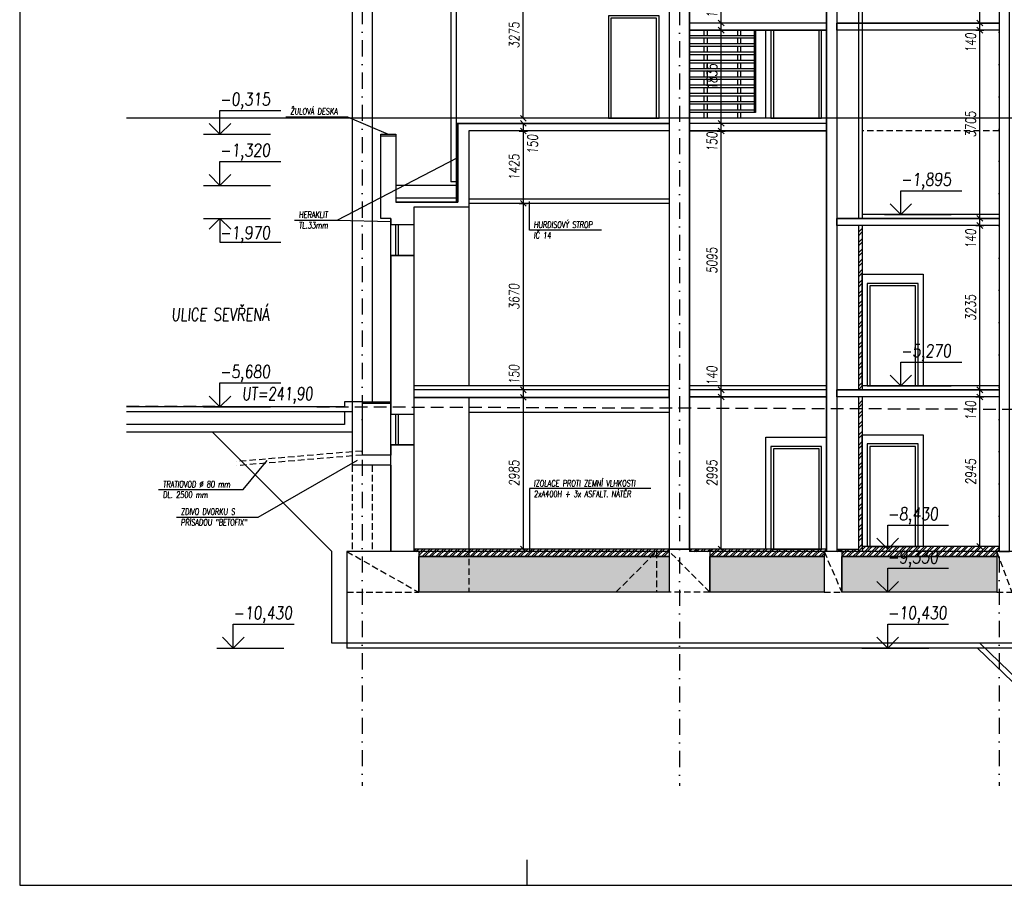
# Model space of a CAD drawing. Header units: millimetres. Extents: x 22267 to 193155, y 329430 to 541733.
# Tile 1 of 89: x 24215 to 43611, y 329430 to 346471. Entities that reach past the tile are written whole.
import ezdxf

# ---------------------------------------------------------------- set-up
doc = ezdxf.new("R2010")
doc.units = ezdxf.units.MM
for name, pattern in [('DASHED', [0.75, 0.5, -0.25]), ('ČERCHOVANÁ', [25.4, 12.7, -6.35, 0, -6.35]), ('ČÁRKOVANÁ', [19.05, 12.7, -6.35])]:
    doc.linetypes.add(name, pattern=pattern)
for name, color, linetype in [('BOURÁNÍ PODLAHY', 30, 'Continuous'), ('BOURÁNÍ PŘÍČEK', 30, 'Continuous'), ('DVERE', 4, 'Continuous'), ('KOTY', 7, 'Continuous'), ('KOTY-DVERE', 8, 'Continuous'), ('KOTY_100', 7, 'Continuous'), ('KÓTY BP PŘÍČKY', 255, 'Continuous'), ('LEGENDA', 7, 'Continuous'), ('OSY', 7, 'Continuous'), ('TENKA', 4, 'Continuous'), ('TLUSTA', 2, 'Continuous'), ('ŽB', 1, 'Continuous')]:
    doc.layers.add(name, color=color, linetype=linetype)
doc.layers.add('POMOCNA_ZU', color=200, linetype='Continuous', plot=False)
doc.styles.add('CS-ROMANS', font='romans.shx', dxfattribs={"width": 0.75, "oblique": 5})
doc.styles.add('CS-ROMANS_100', font='romans.shx', dxfattribs={"width": 0.75, "oblique": 5, "height": 200})
doc.styles.add('ROMANS', font='romans.shx', dxfattribs={"width": 0.75, "oblique": 5, "height": 200})
doc.dimstyles.new('A_KÓTA_100', dxfattribs={"dimtxt": 200, "dimasz": 4, "dimexe": 100, "dimexo": 1500, "dimgap": 80, "dimtad": 1, "dimdec": 0, "dimdsep": 46, "dimtxsty": 'CS-ROMANS_100', "dimblk": 'KOT_CARA20', "dimcen": 90, "dimse1": 1, "dimse2": 1, "dimclrd": 256, "dimclre": 256, "dimclrt": 256, "dimadec": 0, "dimazin": 0, "dimtfac": 1, "dimtdec": 0, "dimtix": 1, "dimtmove": 2, "dimatfit": 3, "dimldrblk": 'OBLIQUE', "dimfxl": 1, "dimfxlon": 1, "dimtolj": 1, "dimarcsym": 0})

# ---------------------------------------------------------------- blocks, each defined once
blk = doc.blocks.new('VÝŠKOVÁ KÓTA 1')
at = {"ltscale": 0.25}
for p, q in [((0, 3.76), (9.59, 3.76)), ((0, 0), (0, 3.76)), ((0, 0), (-1.7, 1.7)), ((0, 0), (1.7, 1.7))]:
    blk.add_line(p, q, dxfattribs=at)
at = {"style": 'ROMANS', "oblique": 5, "width": 0.8}
blk.add_attdef('VÝŠKA', (0, 4.54), '', height=2, dxfattribs=at)
blk = doc.blocks.new('KOT_CARA20')
for p, q in [((0, 0), (-14.1, -14.1)), ((0, 20), (0, -20)), ((0, 0), (14.1, 14.1))]:
    blk.add_line(p, q)
blk = doc.blocks.new('*D3502')
at = {"layer": 'Defpoints', "color": 0, "transparency": 16777216}
for p in [(32436, 347805), (34135, 347805), (33426, 344530)]:
    blk.add_point(p, dxfattribs=at)
at = {"layer": 'KÓTY BP PŘÍČKY', "lineweight": -2, "transparency": 16777216}
blk.add_line((34135, 344534), (34135, 347801), dxfattribs=at)
at = {"layer": 'KÓTY BP PŘÍČKY', "lineweight": -2, "transparency": 16777216, "xscale": 4, "yscale": 4, "zscale": 4}
for p, rotation in [((34135, 347805), 90), ((34135, 344530), 270)]:
    blk.add_blockref('KOT_CARA20', p, dxfattribs=dict(at, rotation=rotation))
at = {"layer": 'KÓTY BP PŘÍČKY', "transparency": 16777216, "insert": (33955, 346168), "char_height": 200, "attachment_point": 5, "rotation": 90, "style": 'CS-ROMANS_100'}
blk.add_mtext('\\A1;3275', dxfattribs=at)
blk = doc.blocks.new('_OBLIQUE')
at = {"color": 0, "linetype": 'ByBlock', "ltscale": 15}
blk.add_line((-0.5, -0.5), (0.5, 0.5), dxfattribs=at)
blk = doc.blocks.new('*D3541')
at = {"layer": 'Defpoints', "color": 0, "transparency": 16777216}
for p in [(34812, 344430), (34135, 344280), (34812, 344280)]:
    blk.add_point(p, dxfattribs=at)
at = {"layer": 'KOTY_100', "lineweight": -2, "transparency": 16777216}
for p, q in [((34135, 344434), (34135, 344438)), ((34135, 344430), (34135, 344280)), ((34135, 344276), (34135, 344272))]:
    blk.add_line(p, q, dxfattribs=at)
at = {"layer": 'KOTY_100', "lineweight": -2, "transparency": 16777216, "xscale": 4, "yscale": 4, "zscale": 4}
for p, rotation in [((34135, 344430), 270), ((34135, 344280), 90)]:
    blk.add_blockref('KOT_CARA20', p, dxfattribs=dict(at, rotation=rotation))
at = {"layer": 'KOTY_100', "transparency": 16777216, "insert": (34320, 344020), "char_height": 200, "attachment_point": 5, "rotation": 90, "style": 'CS-ROMANS_100'}
blk.add_mtext('\\A1;150', dxfattribs=at)
blk = doc.blocks.new('*D3542')
at = {"layer": 'Defpoints', "color": 0, "transparency": 16777216}
for p in [(34812, 344280), (34135, 342855), (34582, 342855)]:
    blk.add_point(p, dxfattribs=at)
at = {"layer": 'KOTY_100', "lineweight": -2, "transparency": 16777216}
blk.add_line((34135, 344276), (34135, 342859), dxfattribs=at)
at = {"layer": 'KOTY_100', "lineweight": -2, "transparency": 16777216, "xscale": 4, "yscale": 4, "zscale": 4}
for p, rotation in [((34135, 344280), 90), ((34135, 342855), 270)]:
    blk.add_blockref('KOT_CARA20', p, dxfattribs=dict(at, rotation=rotation))
at = {"layer": 'KOTY_100', "transparency": 16777216, "insert": (33955, 343568), "char_height": 200, "attachment_point": 5, "rotation": 90, "style": 'CS-ROMANS_100'}
blk.add_mtext('\\A1;1425', dxfattribs=at)
blk = doc.blocks.new('*D3543')
at = {"layer": 'Defpoints', "color": 0, "transparency": 16777216}
for p in [(34582, 342855), (34135, 339185), (34371, 339185)]:
    blk.add_point(p, dxfattribs=at)
at = {"layer": 'KOTY_100', "lineweight": -2, "transparency": 16777216}
blk.add_line((34135, 342851), (34135, 339189), dxfattribs=at)
at = {"layer": 'KOTY_100', "lineweight": -2, "transparency": 16777216, "xscale": 4, "yscale": 4, "zscale": 4}
for p, rotation in [((34135, 342855), 90), ((34135, 339185), 270)]:
    blk.add_blockref('KOT_CARA20', p, dxfattribs=dict(at, rotation=rotation))
at = {"layer": 'KOTY_100', "transparency": 16777216, "insert": (33955, 341020), "char_height": 200, "attachment_point": 5, "rotation": 90, "style": 'CS-ROMANS_100'}
blk.add_mtext('\\A1;3670', dxfattribs=at)
blk = doc.blocks.new('*D3544')
at = {"layer": 'Defpoints', "color": 0, "transparency": 16777216}
for p in [(34371, 339185), (34135, 339035), (34371, 339035)]:
    blk.add_point(p, dxfattribs=at)
at = {"layer": 'KOTY_100', "lineweight": -2, "transparency": 16777216}
for p, q in [((34135, 339189), (34135, 339193)), ((34135, 339185), (34135, 339035)), ((34135, 339031), (34135, 339027))]:
    blk.add_line(p, q, dxfattribs=at)
at = {"layer": 'KOTY_100', "lineweight": -2, "transparency": 16777216, "xscale": 4, "yscale": 4, "zscale": 4}
for p, rotation in [((34135, 339185), 270), ((34135, 339035), 90)]:
    blk.add_blockref('KOT_CARA20', p, dxfattribs=dict(at, rotation=rotation))
at = {"layer": 'KOTY_100', "transparency": 16777216, "insert": (33955, 339487), "char_height": 200, "attachment_point": 5, "rotation": 90, "style": 'CS-ROMANS_100'}
blk.add_mtext('\\A1;150', dxfattribs=at)
blk = doc.blocks.new('*D3545')
at = {"layer": 'Defpoints', "color": 0, "transparency": 16777216}
for p in [(34371, 339035), (34135, 336050), (34448, 336050)]:
    blk.add_point(p, dxfattribs=at)
at = {"layer": 'KOTY_100', "lineweight": -2, "transparency": 16777216}
blk.add_line((34135, 339031), (34135, 336054), dxfattribs=at)
at = {"layer": 'KOTY_100', "lineweight": -2, "transparency": 16777216, "xscale": 4, "yscale": 4, "zscale": 4}
for p, rotation in [((34135, 339035), 90), ((34135, 336050), 270)]:
    blk.add_blockref('KOT_CARA20', p, dxfattribs=dict(at, rotation=rotation))
at = {"layer": 'KOTY_100', "transparency": 16777216, "insert": (33955, 337543), "char_height": 200, "attachment_point": 5, "rotation": 90, "style": 'CS-ROMANS_100'}
blk.add_mtext('\\A1;2985', dxfattribs=at)
blk = doc.blocks.new('*D3546')
at = {"layer": 'Defpoints', "color": 0, "transparency": 16777216}
for p in [(38033, 339045), (38554, 339045), (38554, 336050)]:
    blk.add_point(p, dxfattribs=at)
at = {"layer": 'KOTY_100', "lineweight": -2, "transparency": 16777216}
blk.add_line((38033, 336054), (38033, 339041), dxfattribs=at)
at = {"layer": 'KOTY_100', "lineweight": -2, "transparency": 16777216, "xscale": 4, "yscale": 4, "zscale": 4}
for p, rotation in [((38033, 339045), 90), ((38033, 336050), 270)]:
    blk.add_blockref('KOT_CARA20', p, dxfattribs=dict(at, rotation=rotation))
at = {"layer": 'KOTY_100', "transparency": 16777216, "insert": (37853, 337548), "char_height": 200, "attachment_point": 5, "rotation": 90, "style": 'CS-ROMANS_100'}
blk.add_mtext('\\A1;2995', dxfattribs=at)
blk = doc.blocks.new('*D3547')
at = {"layer": 'Defpoints', "color": 0, "transparency": 16777216}
for p in [(38033, 339185), (39131, 339185), (38554, 339045)]:
    blk.add_point(p, dxfattribs=at)
at = {"layer": 'KOTY_100', "lineweight": -2, "transparency": 16777216}
for p, q in [((38033, 339189), (38033, 339193)), ((38033, 339045), (38033, 339185)), ((38033, 339041), (38033, 339037))]:
    blk.add_line(p, q, dxfattribs=at)
at = {"layer": 'KOTY_100', "lineweight": -2, "transparency": 16777216, "xscale": 4, "yscale": 4, "zscale": 4}
for p, rotation in [((38033, 339185), 270), ((38033, 339045), 90)]:
    blk.add_blockref('KOT_CARA20', p, dxfattribs=dict(at, rotation=rotation))
at = {"layer": 'KOTY_100', "transparency": 16777216, "insert": (37853, 339461), "char_height": 200, "attachment_point": 5, "rotation": 90, "style": 'CS-ROMANS_100'}
blk.add_mtext('\\A1;140', dxfattribs=at)
blk = doc.blocks.new('*D3548')
at = {"layer": 'Defpoints', "color": 0, "transparency": 16777216}
for p in [(38033, 344280), (38372, 344280), (39131, 339185)]:
    blk.add_point(p, dxfattribs=at)
at = {"layer": 'KOTY_100', "lineweight": -2, "transparency": 16777216}
blk.add_line((38033, 339189), (38033, 344276), dxfattribs=at)
at = {"layer": 'KOTY_100', "lineweight": -2, "transparency": 16777216, "xscale": 4, "yscale": 4, "zscale": 4}
for p, rotation in [((38033, 344280), 90), ((38033, 339185), 270)]:
    blk.add_blockref('KOT_CARA20', p, dxfattribs=dict(at, rotation=rotation))
at = {"layer": 'KOTY_100', "transparency": 16777216, "insert": (37853, 341733), "char_height": 200, "attachment_point": 5, "rotation": 90, "style": 'CS-ROMANS_100'}
blk.add_mtext('\\A1;5095', dxfattribs=at)
blk = doc.blocks.new('*D3549')
at = {"layer": 'Defpoints', "color": 0, "transparency": 16777216}
for p in [(38033, 344430), (38340, 344430), (38372, 344280)]:
    blk.add_point(p, dxfattribs=at)
at = {"layer": 'KOTY_100', "lineweight": -2, "transparency": 16777216}
for p, q in [((38033, 344434), (38033, 344438)), ((38033, 344280), (38033, 344430)), ((38033, 344276), (38033, 344272))]:
    blk.add_line(p, q, dxfattribs=at)
at = {"layer": 'KOTY_100', "lineweight": -2, "transparency": 16777216, "xscale": 4, "yscale": 4, "zscale": 4}
for p, rotation in [((38033, 344430), 270), ((38033, 344280), 90)]:
    blk.add_blockref('KOT_CARA20', p, dxfattribs=dict(at, rotation=rotation))
at = {"layer": 'KOTY_100', "transparency": 16777216, "insert": (37853, 344067), "char_height": 200, "attachment_point": 5, "rotation": 90, "style": 'CS-ROMANS_100'}
blk.add_mtext('\\A1;150', dxfattribs=at)
blk = doc.blocks.new('*D3550')
at = {"layer": 'Defpoints', "color": 0, "transparency": 16777216}
for p in [(38033, 346265), (38164, 346265), (38340, 344430)]:
    blk.add_point(p, dxfattribs=at)
at = {"layer": 'KOTY_100', "lineweight": -2, "transparency": 16777216}
blk.add_line((38033, 344434), (38033, 346261), dxfattribs=at)
at = {"layer": 'KOTY_100', "lineweight": -2, "transparency": 16777216, "xscale": 4, "yscale": 4, "zscale": 4}
for p, rotation in [((38033, 346265), 90), ((38033, 344430), 270)]:
    blk.add_blockref('KOT_CARA20', p, dxfattribs=dict(at, rotation=rotation))
at = {"layer": 'KOTY_100', "transparency": 16777216, "insert": (37853, 345348), "char_height": 200, "attachment_point": 5, "rotation": 90, "style": 'CS-ROMANS_100'}
blk.add_mtext('\\A1;1835', dxfattribs=at)
blk = doc.blocks.new('*D3551')
at = {"layer": 'Defpoints', "color": 0, "transparency": 16777216}
for p in [(38033, 346405), (38164, 346405), (38164, 346265)]:
    blk.add_point(p, dxfattribs=at)
at = {"layer": 'KOTY_100', "lineweight": -2, "transparency": 16777216}
for p, q in [((38033, 346409), (38033, 346413)), ((38033, 346265), (38033, 346405)), ((38033, 346261), (38033, 346257))]:
    blk.add_line(p, q, dxfattribs=at)
at = {"layer": 'KOTY_100', "lineweight": -2, "transparency": 16777216, "xscale": 4, "yscale": 4, "zscale": 4}
for p, rotation in [((38033, 346405), 270), ((38033, 346265), 90)]:
    blk.add_blockref('KOT_CARA20', p, dxfattribs=dict(at, rotation=rotation))
at = {"layer": 'KOTY_100', "transparency": 16777216, "insert": (37853, 346699), "char_height": 200, "attachment_point": 5, "rotation": 90, "style": 'CS-ROMANS_100'}
blk.add_mtext('\\A1;140', dxfattribs=at)
blk = doc.blocks.new('*D3552')
at = {"layer": 'Defpoints', "color": 0, "transparency": 16777216}
for p in [(38033, 349795), (38266, 349795), (38164, 346405)]:
    blk.add_point(p, dxfattribs=at)
at = {"layer": 'KOTY_100', "lineweight": -2, "transparency": 16777216}
blk.add_line((38033, 346409), (38033, 349791), dxfattribs=at)
at = {"layer": 'KOTY_100', "lineweight": -2, "transparency": 16777216, "xscale": 4, "yscale": 4, "zscale": 4}
for p, rotation in [((38033, 349795), 90), ((38033, 346405), 270)]:
    blk.add_blockref('KOT_CARA20', p, dxfattribs=dict(at, rotation=rotation))
at = {"layer": 'KOTY_100', "transparency": 16777216, "insert": (37853, 347863), "char_height": 200, "attachment_point": 5, "rotation": 90, "style": 'CS-ROMANS_100'}
blk.add_mtext('\\A1;3390', dxfattribs=at)
blk = doc.blocks.new('*D3587')
at = {"layer": 'Defpoints', "color": 0, "transparency": 16777216}
for p in [(43129, 339045), (43226, 339045), (43226, 336100)]:
    blk.add_point(p, dxfattribs=at)
at = {"layer": 'KOTY_100', "lineweight": -2, "transparency": 16777216}
blk.add_line((43129, 336104), (43129, 339041), dxfattribs=at)
at = {"layer": 'KOTY_100', "lineweight": -2, "transparency": 16777216, "xscale": 4, "yscale": 4, "zscale": 4}
for p, rotation in [((43129, 339045), 90), ((43129, 336100), 270)]:
    blk.add_blockref('KOT_CARA20', p, dxfattribs=dict(at, rotation=rotation))
at = {"layer": 'KOTY_100', "transparency": 16777216, "insert": (42949, 337573), "char_height": 200, "attachment_point": 5, "rotation": 90, "style": 'CS-ROMANS_100'}
blk.add_mtext('\\A1;2945', dxfattribs=at)
blk = doc.blocks.new('*D3588')
at = {"layer": 'Defpoints', "color": 0, "transparency": 16777216}
for p in [(43129, 339185), (43297, 339185), (43226, 339045)]:
    blk.add_point(p, dxfattribs=at)
at = {"layer": 'KOTY_100', "lineweight": -2, "transparency": 16777216}
for p, q in [((43129, 339189), (43129, 339193)), ((43129, 339045), (43129, 339185)), ((43129, 339041), (43129, 339037))]:
    blk.add_line(p, q, dxfattribs=at)
at = {"layer": 'KOTY_100', "lineweight": -2, "transparency": 16777216, "xscale": 4, "yscale": 4, "zscale": 4}
for p, rotation in [((43129, 339185), 270), ((43129, 339045), 90)]:
    blk.add_blockref('KOT_CARA20', p, dxfattribs=dict(at, rotation=rotation))
at = {"layer": 'KOTY_100', "transparency": 16777216, "insert": (42949, 338776), "char_height": 200, "attachment_point": 5, "rotation": 90, "style": 'CS-ROMANS_100'}
blk.add_mtext('\\A1;140', dxfattribs=at)
blk = doc.blocks.new('*D3589')
at = {"layer": 'Defpoints', "color": 0, "transparency": 16777216}
for p in [(43129, 342420), (43338, 342420), (43297, 339185)]:
    blk.add_point(p, dxfattribs=at)
at = {"layer": 'KOTY_100', "lineweight": -2, "transparency": 16777216}
blk.add_line((43129, 339189), (43129, 342416), dxfattribs=at)
at = {"layer": 'KOTY_100', "lineweight": -2, "transparency": 16777216, "xscale": 4, "yscale": 4, "zscale": 4}
for p, rotation in [((43129, 342420), 90), ((43129, 339185), 270)]:
    blk.add_blockref('KOT_CARA20', p, dxfattribs=dict(at, rotation=rotation))
at = {"layer": 'KOTY_100', "transparency": 16777216, "insert": (42949, 340803), "char_height": 200, "attachment_point": 5, "rotation": 90, "style": 'CS-ROMANS_100'}
blk.add_mtext('\\A1;3235', dxfattribs=at)
blk = doc.blocks.new('*D3590')
at = {"layer": 'Defpoints', "color": 0, "transparency": 16777216}
for p in [(43129, 342560), (43313, 342560), (43338, 342420)]:
    blk.add_point(p, dxfattribs=at)
at = {"layer": 'KOTY_100', "lineweight": -2, "transparency": 16777216}
for p, q in [((43129, 342564), (43129, 342568)), ((43129, 342420), (43129, 342560)), ((43129, 342416), (43129, 342412))]:
    blk.add_line(p, q, dxfattribs=at)
at = {"layer": 'KOTY_100', "lineweight": -2, "transparency": 16777216, "xscale": 4, "yscale": 4, "zscale": 4}
for p, rotation in [((43129, 342560), 270), ((43129, 342420), 90)]:
    blk.add_blockref('KOT_CARA20', p, dxfattribs=dict(at, rotation=rotation))
at = {"layer": 'KOTY_100', "transparency": 16777216, "insert": (42949, 342160), "char_height": 200, "attachment_point": 5, "rotation": 90, "style": 'CS-ROMANS_100'}
blk.add_mtext('\\A1;140', dxfattribs=at)
blk = doc.blocks.new('*D3591')
at = {"layer": 'Defpoints', "color": 0, "transparency": 16777216}
for p in [(43129, 346265), (43275, 346265), (43313, 342560)]:
    blk.add_point(p, dxfattribs=at)
at = {"layer": 'KOTY_100', "lineweight": -2, "transparency": 16777216}
blk.add_line((43129, 342564), (43129, 346261), dxfattribs=at)
at = {"layer": 'KOTY_100', "lineweight": -2, "transparency": 16777216, "xscale": 4, "yscale": 4, "zscale": 4}
for p, rotation in [((43129, 346265), 90), ((43129, 342560), 270)]:
    blk.add_blockref('KOT_CARA20', p, dxfattribs=dict(at, rotation=rotation))
at = {"layer": 'KOTY_100', "transparency": 16777216, "insert": (42949, 344413), "char_height": 200, "attachment_point": 5, "rotation": 90, "style": 'CS-ROMANS_100'}
blk.add_mtext('\\A1;3705', dxfattribs=at)
blk = doc.blocks.new('*D3592')
at = {"layer": 'Defpoints', "color": 0, "transparency": 16777216}
for p in [(43129, 346405), (43275, 346265), (43294, 346405)]:
    blk.add_point(p, dxfattribs=at)
at = {"layer": 'KOTY_100', "lineweight": -2, "transparency": 16777216}
for p, q in [((43129, 346409), (43129, 346413)), ((43129, 346265), (43129, 346405)), ((43129, 346261), (43129, 346257))]:
    blk.add_line(p, q, dxfattribs=at)
at = {"layer": 'KOTY_100', "lineweight": -2, "transparency": 16777216, "xscale": 4, "yscale": 4, "zscale": 4}
for p, rotation in [((43129, 346405), 270), ((43129, 346265), 90)]:
    blk.add_blockref('KOT_CARA20', p, dxfattribs=dict(at, rotation=rotation))
at = {"layer": 'KOTY_100', "transparency": 16777216, "insert": (42949, 346018), "char_height": 200, "attachment_point": 5, "rotation": 90, "style": 'CS-ROMANS_100'}
blk.add_mtext('\\A1;140', dxfattribs=at)
blk = doc.blocks.new('*D3593')
at = {"layer": 'Defpoints', "color": 0, "transparency": 16777216}
for p in [(43129, 349795), (43238, 349795), (43294, 346405)]:
    blk.add_point(p, dxfattribs=at)
at = {"layer": 'KOTY_100', "lineweight": -2, "transparency": 16777216}
blk.add_line((43129, 346409), (43129, 349791), dxfattribs=at)
at = {"layer": 'KOTY_100', "lineweight": -2, "transparency": 16777216, "xscale": 4, "yscale": 4, "zscale": 4}
for p, rotation in [((43129, 349795), 90), ((43129, 346405), 270)]:
    blk.add_blockref('KOT_CARA20', p, dxfattribs=dict(at, rotation=rotation))
at = {"layer": 'KOTY_100', "transparency": 16777216, "insert": (42949, 348100), "char_height": 200, "attachment_point": 5, "rotation": 90, "style": 'CS-ROMANS_100'}
blk.add_mtext('\\A1;3390', dxfattribs=at)

msp = doc.modelspace()

# ---------------------------------------------------------------- hatches: boundary and pattern name
at = {"layer": 'BOURÁNÍ PODLAHY'}
h = msp.add_hatch(dxfattribs=at)
h.set_pattern_fill('ANSI32', color=256, scale=10)
h.paths.add_polyline_path([(34256.4, 336050.5), (33061, 336050.5), (33061, 336000.5), (34256.4, 336000.5)])
h.paths.add_polyline_path([(33061, 336050.5), (31976, 336050.5), (31976, 336000.5), (32076, 336000.5), (33061, 336000.5)])
h.paths.add_polyline_path([(37011, 336050.5), (34256.4, 336050.5), (34256.4, 336000.5), (37011, 336000.5)])
h.paths.add_polyline_path([(36761, 336000.5), (34256.4, 336000.5), (33061, 336000.5), (33061, 335900.5), (36661, 335900.5)])
h.paths.add_polyline_path([(33061, 336000.5), (32076, 336000.5), (32076, 335900.5), (33061, 335900.5)])
h.paths.add_polyline_path([(36761, 336000.5), (36661, 335900.5), (36761, 335900.5)], flags=17)
h.paths.add_polyline_path([(37011, 336000.5), (36761, 336000.5), (36761, 335900.5), (37011, 335900.5)])
h = msp.add_hatch(dxfattribs=at)
h.set_pattern_fill('ANSI32', color=256, scale=10)
h.paths.add_polyline_path([(40061, 336000.5), (37811, 336000.5), (37811, 335900.5), (40061, 335900.5)])
h.paths.add_polyline_path([(40111, 336050.5), (37411, 336050.5), (37411, 336000.5), (40111, 336000.5)])
h = msp.add_hatch(dxfattribs=at)
h.set_pattern_fill('AR-CONC', color=256)
h.paths.add_polyline_path([(40061, 335900.5), (37811, 335900.5), (37811, 335200.5), (40061, 335200.5)])
h.paths.add_polyline_path([(43461, 335900.5), (40411, 335900.5), (40411, 335200.5), (43461, 335200.5)])
h.paths.add_polyline_path([(41268.5, 335652.4), (42455.4, 335639.3), (42494.5, 336085.8), (41307.5, 336098.8)], flags=9)
h = msp.add_hatch(dxfattribs=at)
h.set_pattern_fill('ANSI32', color=256, scale=10)
h.paths.add_polyline_path([(40736, 336050.5), (40311, 336050.5), (40311, 336000.5), (40736, 336000.5)])
h.paths.add_polyline_path([(41265.5, 336100.5), (40811, 336100.5), (40811, 336000.5), (43511, 336000.5), (43511, 336100.5), (41365.5, 336100.5), (41315.5, 336050.5)])
h.paths.add_polyline_path([(43461, 336000.5), (40411, 336000.5), (40411, 335900.5), (43461, 335900.5)])
h.paths.add_polyline_path([(41268.5, 335652.4), (42455.4, 335639.3), (42494.5, 336085.8), (41307.5, 336098.8)], flags=9)
h = msp.add_hatch(dxfattribs=at)
h.set_pattern_fill('AR-CONC', color=256)
h.paths.add_polyline_path([(33061, 335900.5), (32076, 335900.5), (32076, 335200.5), (33061, 335200.5)])
h.paths.add_polyline_path([(36661, 335900.5), (33061, 335900.5), (33061, 335200.5), (35961, 335200.5)])
h.paths.add_polyline_path([(36761, 335900.5), (36661, 335900.5), (35961, 335200.5), (36761, 335200.5)])
h.paths.add_polyline_path([(37011, 335900.5), (36761, 335900.5), (36761, 335200.5), (37011, 335200.5)])
at = {"layer": 'BOURÁNÍ PŘÍČEK'}
h = msp.add_hatch(dxfattribs=at)
h.set_pattern_fill('ANSI32', color=256, scale=15)
h.set_pattern_definition([(45, (675, -62890), (-101.02788, 101.02788), []), (45, (742.35, -62890), (-101.02788, 101.02788), [])])
h.paths.add_polyline_path([(40736, 342420.5), (40811, 342420.5), (40811, 339185.5), (40736, 339185.5)])
h = msp.add_hatch(dxfattribs=at)
h.set_pattern_fill('ANSI32', color=256, scale=15)
h.set_pattern_definition([(45, (675, -66075), (-101.02788, 101.02788), []), (45, (742.35, -66075), (-101.02788, 101.02788), [])])
h.paths.add_polyline_path([(40736, 339045.5), (40811, 339045.5), (40811, 336000.5), (40736, 336000.5)])

# ---------------------------------------------------------------- linework, layer by layer
at = {"layer": 'BOURÁNÍ PODLAHY'}
for points in [[(40111, 336050.5), (31976, 336050.5)], [(37011, 336000.5), (32076, 336000.5)], [(56061, 336000.5), (37411, 336000.5)], [(40311, 336050.5), (40736, 336050.5)], [(43511, 336100.5), (40811, 336100.5)], [(37011, 335900.5), (32076, 335900.5)], [(40061, 335900.5), (37811, 335900.5)], [(43461, 335900.5), (40411, 335900.5)]]:
    msp.add_lwpolyline(points, dxfattribs=at)
for points in [[(32076, 335900.5), (37011, 335900.5), (37011, 335200.5), (32076, 335200.5)], [(37811, 335900.5), (40061, 335900.5), (40061, 335200.5), (37811, 335200.5)], [(40411, 335900.5), (43461, 335900.5), (43461, 335200.5), (40411, 335200.5)]]:
    msp.add_lwpolyline(points, close=True, dxfattribs=at)
at = {"layer": 'BOURÁNÍ PŘÍČEK'}
for points in [[(40736, 352955.5), (40736, 342560.5)], [(40811, 352955.5), (40811, 342560.5)], [(32711, 348155.5), (32711, 343280.5)], [(32811, 348155.5), (32811, 343280.5)], [(32811, 343280.5), (32711, 343280.5)], [(37011, 342935.5), (33061, 342935.5)], [(37011, 342855.5), (33061, 342855.5)], [(31526, 341830.5), (31526, 342430.5)], [(31626, 341830.5), (31626, 342430.5)], [(31676, 341830.5), (31676, 342430.5)], [(31976, 342430.5), (31976, 341830.5)], [(40736, 342420.5), (40736, 339185.5)], [(40811, 342420.5), (40811, 339185.5)], [(40736, 339045.5), (40736, 336000.5)], [(40811, 339045.5), (40811, 336000.5)], [(31526, 338100.5), (31526, 338700.5)], [(31626, 338100.5), (31626, 338700.5)], [(31676, 338100.5), (31676, 338700.5)], [(31976, 338700.5), (31976, 338100.5)]]:
    msp.add_lwpolyline(points, dxfattribs=at)
for points in [[(35811, 344530.5), (36811, 344530.5), (36811, 346550.5), (35811, 346550.5)], [(35861, 344530.5), (36761, 344530.5), (36761, 346500.5), (35861, 346500.5)], [(40911, 339260.5), (41911, 339260.5), (41911, 341280.5), (40911, 341280.5)], [(40961, 339260.5), (41861, 339260.5), (41861, 341230.5), (40961, 341230.5)], [(40911, 336100.5), (41911, 336100.5), (41911, 338120.5), (40911, 338120.5)], [(39011, 336050.5), (40011, 336050.5), (40011, 338070.5), (39011, 338070.5)], [(39061, 336050.5), (39961, 336050.5), (39961, 338020.5), (39061, 338020.5)], [(40961, 336100.5), (41861, 336100.5), (41861, 338070.5), (40961, 338070.5)]]:
    msp.add_lwpolyline(points, close=True, dxfattribs=at)
at = {"layer": 'DVERE'}
for points in [[(40111, 346265.5), (40111, 344530.5), (38911, 344530.5), (38911, 346265.5)], [(39011, 346265.5), (39011, 344530.5), (40011, 344530.5), (40011, 346265.5)], [(39061, 346265.5), (39061, 344530.5), (39961, 344530.5), (39961, 346265.5)]]:
    msp.add_lwpolyline(points, dxfattribs=at)
for points in [[(40811, 341460.5), (42011, 341460.5), (42011, 339260.5), (40811, 339260.5)], [(40811, 338300.5), (42011, 338300.5), (42011, 336100.5), (40811, 336100.5)], [(38911, 338250.5), (40111, 338250.5), (40111, 336050.5), (38911, 336050.5)]]:
    msp.add_lwpolyline(points, close=True, dxfattribs=at)
at = {"layer": 'KOTY', "linetype": 'ByBlock'}
for p, q in [((27835.9, 344215.5), (29153, 344215.5)), ((27835.9, 343210.5), (29153, 343210.5)), ((27835.9, 342560.5), (29153, 342560.5)), ((41249.9, 342635.5), (42567, 342635.5)), ((41249.9, 339260.5), (42567, 339260.5)), ((27835.9, 338850.5), (29153, 338850.5)), ((28098.9, 334100.5), (29416, 334100.5)), ((40804, 334100.5), (42121.1, 334100.5))]:
    msp.add_line(p, q, dxfattribs=at)
at = {"layer": 'KOTY-DVERE'}
for points in [[(29460, 344558.1), (30670.8, 344558.1), (31476, 344215.5)], [(29629, 342526.4), (30468.3, 342526.4), (32830, 343752.7)], [(35674.2, 342330.6), (34256.4, 342330.6), (34256.4, 342892.1)], [(29629, 342526.4), (30468.3, 342526.4), (31526, 342495.5)], [(26951, 337222.9), (28615.6, 337222.9), (29091.8, 337794.7)], [(27303.2, 336681), (28915.4, 336681), (30869.9, 337796.8)], [(36646, 337240), (34256.4, 337240), (34256.4, 336000.5)]]:
    msp.add_lwpolyline(points, dxfattribs=at)
at = {"layer": 'LEGENDA'}
msp.add_lwpolyline([(24214.7, 329430.5), (76214.7, 329430.5), (76214.7, 418530.5), (24214.7, 418530.5)], close=True, dxfattribs=at)
msp.add_lwpolyline([(34214.7, 329430.5), (34214.7, 329930.5)], dxfattribs=at)
at = {"layer": 'OSY', "linetype": 'ČERCHOVANÁ', "ltscale": 25}
for p, q in [((30961, 408305.5), (30961, 331387.3)), ((43511, 408305.5), (43511, 331387.3)), ((37211, 401935.5), (37211, 331387.3))]:
    msp.add_line(p, q, dxfattribs=at)
at = {"layer": 'OSY', "linetype": 'DASHED', "ltscale": 500}
msp.add_lwpolyline([(26316.4, 338866), (62784.6, 338738.8)], dxfattribs=at)
at = {"layer": 'POMOCNA_ZU', "color": 1}
for points in [[(66870.4, 344530.5), (26316.4, 344530.5)], [(40111, 344530.5), (37411, 344530.5)]]:
    msp.add_lwpolyline(points, dxfattribs=at)
at = {"layer": 'POMOCNA_ZU'}
for points in [[(29349.9, 344530.5), (27398.8, 344530.5)], [(31526, 338700.5), (31526, 341830.5)]]:
    msp.add_lwpolyline(points, dxfattribs=at)
at = {"layer": 'TENKA'}
for p, q in [((31626, 343210.5), (31626, 342880.5)), ((30661, 336000.5), (30661, 334100.5)), ((32076, 336000.5), (32076, 335200.5))]:
    msp.add_line(p, q, dxfattribs=at)
for points in [[(31161, 348155.5), (31161, 338950.5)], [(30761, 347855.5), (30761, 338950.5)], [(40111, 346405.5), (37411, 346405.5)], [(38711, 346265.5), (38711, 344643), (37411, 344643)], [(37701, 346155.5), (37701, 346265.5)], [(37761, 346155.5), (37761, 346265.5)], [(38361, 346155.5), (38361, 346265.5)], [(38421, 346155.5), (38421, 346265.5)], [(38681, 346265.5), (38681, 344643)], [(43511, 346405.5), (40811, 346405.5)], [(38681, 346155.5), (37411, 346155.5)], [(38681, 346105.5), (37411, 346105.5)], [(37701, 345993), (37701, 346105.5)], [(37761, 345993), (37761, 346105.5)], [(38361, 345993), (38361, 346105.5)], [(38421, 345993), (38421, 346105.5)], [(38681, 345993), (37411, 345993)], [(38681, 345943), (37411, 345943)], [(37701, 345830.5), (37701, 345943)], [(37761, 345830.5), (37761, 345943)], [(38361, 345830.5), (38361, 345943)], [(38421, 345830.5), (38421, 345943)], [(38681, 345830.5), (37411, 345830.5)], [(38681, 345780.5), (37411, 345780.5)], [(38681, 345668), (37411, 345668)], [(37701, 345668), (37701, 345780.5)], [(37761, 345668), (37761, 345780.5)], [(38361, 345668), (38361, 345780.5)], [(38421, 345668), (38421, 345780.5)], [(38681, 345618), (37411, 345618)], [(38681, 345505.5), (37411, 345505.5)], [(38681, 345455.5), (37411, 345455.5)], [(37701, 345505.5), (37701, 345618)], [(37701, 345343), (37701, 345455.5)], [(37761, 345505.5), (37761, 345618)], [(37761, 345343), (37761, 345455.5)], [(38361, 345505.5), (38361, 345618)], [(38361, 345343), (38361, 345455.5)], [(38421, 345505.5), (38421, 345618)], [(38421, 345343), (38421, 345455.5)], [(38681, 345343), (37411, 345343)], [(38681, 345293), (37411, 345293)], [(37701, 345180.5), (37701, 345293)], [(37761, 345180.5), (37761, 345293)], [(38361, 345180.5), (38361, 345293)], [(38421, 345180.5), (38421, 345293)], [(38681, 345180.5), (37411, 345180.5)], [(38681, 345130.5), (37411, 345130.5)], [(37701, 345018), (37701, 345130.5)], [(37761, 345018), (37761, 345130.5)], [(38361, 345018), (38361, 345130.5)], [(38421, 345018), (38421, 345130.5)], [(38681, 345018), (37411, 345018)], [(38681, 344968), (37411, 344968)], [(37701, 344855.5), (37701, 344968)], [(37761, 344855.5), (37761, 344968)], [(38361, 344855.5), (38361, 344968)], [(38421, 344855.5), (38421, 344968)], [(38681, 344855.5), (37411, 344855.5)], [(38681, 344805.5), (37411, 344805.5)], [(38681, 344693), (37411, 344693)], [(37701, 344693), (37701, 344805.5)], [(37761, 344693), (37761, 344805.5)], [(38361, 344693), (38361, 344805.5)], [(38421, 344693), (38421, 344805.5)], [(37701, 344535), (37701, 344643)], [(37761, 344535), (37761, 344643)], [(38361, 344535), (38361, 344643)], [(38421, 344535), (38421, 344643)], [(37011, 344430.5), (32811, 344430.5)], [(32811, 344430.5), (32811, 342880.5)], [(32846, 344430.5), (32846, 342880.5)], [(40111, 344430.5), (37411, 344430.5)], [(31326, 344185.5), (31626, 344185.5)], [(32811, 342955.5), (31626, 342955.5)], [(32846, 342880.5), (31626, 342880.5)], [(33061, 342780.5), (33061, 339260.5)], [(43511, 342560.5), (40811, 342560.5)], [(37011, 339185.5), (31976, 339185.5)], [(40111, 339185.5), (37411, 339185.5)], [(43511, 339185.5), (40811, 339185.5)], [(30761, 338950.5), (30761, 337700.5)], [(30961, 338950.5), (31526, 338950.5)], [(30961, 338920.5), (31526, 338920.5)], [(33061, 339035.5), (33061, 336050.5)], [(30761, 338750.5), (26316.4, 338750.5)], [(30611, 338750.5), (30611, 338500.5)], [(37011, 338735.5), (33061, 338735.5)], [(30611, 338500.5), (26316.4, 338500.5)], [(30761, 338350.5), (26316.4, 338350.5)], [(30661, 334200.5), (30361, 334200.5), (30361, 336000.5), (28011, 338350.5)], [(31526, 337700.5), (30761, 337700.5)], [(31526, 337700.5), (31526, 336000.5)], [(32076, 336000.5), (30661, 336000.5)], [(37011, 336050.5), (37011, 335200.5)], [(37811, 336000.5), (37811, 335200.5)], [(40061, 336000.5), (40061, 335200.5)], [(40411, 336000.5), (40411, 335200.5)], [(43461, 336000.5), (43461, 335200.5)], [(43461, 336000.5), (43461, 335200.5)], [(37011, 335200.5), (32076, 335200.5)], [(40061, 335200.5), (37811, 335200.5)], [(43461, 335200.5), (40411, 335200.5)], [(56386, 334200.5), (30661, 334200.5)], [(44676.5, 332700.5), (43126.5, 334200.5)], [(56386, 334100.5), (30661, 334100.5)], [(44636, 332600.5), (43086, 334100.5)]]:
    msp.add_lwpolyline(points, dxfattribs=at)
at = {"layer": 'TENKA', "linetype": 'ČÁRKOVANÁ', "ltscale": 10}
for points in [[(43511, 344530.5), (40811, 344530.5)], [(43511, 344530.5), (40811, 344530.5)], [(43511, 344280.5), (40811, 344280.5)], [(30954.3, 337980.2), (28485.4, 337772.4)], [(30961, 337900.5), (28492.1, 337692.7)], [(30761, 337700.5), (30761, 336000.5)], [(31161, 337700.5), (31161, 336000.5)], [(30661, 336000.5), (32076, 335200.5)], [(33061, 336050.5), (33061, 335200.5)], [(35961, 335200.5), (36761, 336000.5)], [(36761, 336000.5), (36761, 335200.5)], [(37811, 335200.5), (37011, 336000.5)], [(40061, 336000.5), (40411, 335200.5)], [(43461, 335997.3), (43761, 335200.5)], [(30661, 335200.5), (32076, 335200.5)], [(37811, 335200.5), (37011, 335200.5)], [(40061, 335200.5), (40411, 335200.5)], [(43461, 335200.5), (43761, 335200.5)]]:
    msp.add_lwpolyline(points, dxfattribs=at)
at = {"layer": 'TLUSTA'}
for p, q in [((31326, 342560.5), (31326, 344185.5)), ((31626, 344185.5), (31626, 343210.5))]:
    msp.add_line(p, q, dxfattribs=at)
for points in [[(37411, 401935.5), (37411, 336000.5)], [(40111, 401935.5), (40111, 336000.5)], [(40311, 402075.5), (40311, 336000.5)], [(37011, 347855.5), (37011, 336050.5)], [(40111, 346265.5), (37411, 346265.5)], [(40811, 346405.5), (40311, 346405.5)], [(43511, 346265.5), (40311, 346265.5)], [(37011, 344530.5), (32811, 344530.5)], [(32811, 344530.5), (32811, 343195.5)], [(40111, 344530.5), (37411, 344530.5)], [(31326, 344185.5), (31326, 344215.5), (31626, 344215.5), (31626, 344185.5)], [(33061, 344280.5), (33061, 342780.5), (31976, 342780.5), (31976, 342430.5)], [(37011, 344280.5), (33061, 344280.5)], [(40111, 344280.5), (37411, 344280.5)], [(32811, 343210.5), (31626, 343210.5)], [(31526, 342560.5), (31326, 342560.5)], [(31526, 342560.5), (31526, 342430.5)], [(40811, 342560.5), (40311, 342560.5)], [(43511, 342635.5), (40811, 342635.5)], [(31976, 342430.5), (31526, 342430.5)], [(43511, 342420.5), (40311, 342420.5)], [(31976, 341830.5), (31526, 341830.5)], [(31526, 341830.5), (31526, 338700.5)], [(31976, 341830.5), (31976, 338700.5)], [(37011, 339260.5), (31976, 339260.5)], [(40111, 339260.5), (37411, 339260.5)], [(43511, 339260.5), (40811, 339260.5)], [(40811, 339185.5), (40311, 339185.5)], [(30961, 338950.5), (30611, 338950.5)], [(30611, 338950.5), (30611, 338850.5)], [(30961, 338950.5), (30961, 337900.5)], [(37011, 339035.5), (31976, 339035.5)], [(40111, 339045.5), (37411, 339045.5)], [(43511, 339045.5), (40311, 339045.5)], [(30611, 338850.5), (26316.4, 338850.5)], [(31976, 338700.5), (31526, 338700.5)], [(31976, 338100.5), (31526, 338100.5)], [(31526, 338100.5), (31526, 337900.5)], [(31976, 338100.5), (31976, 336000.5)], [(31526, 337900.5), (30961, 337900.5)]]:
    msp.add_lwpolyline(points, dxfattribs=at)
at = {"layer": 'ŽB'}
for points in [[(40111, 401935.5), (40311, 401935.5), (40311, 336000.5), (40111, 336000.5)], [(37011, 336050.5), (37411, 336050.5), (37411, 347855.5), (37011, 347855.5)], [(37411, 346265.5), (40111, 346265.5), (40111, 346405.5), (37411, 346405.5)], [(40311, 346405.5), (43511, 346405.5), (43511, 346265.5), (40311, 346265.5)], [(37411, 344280.5), (40111, 344280.5), (40111, 344430.5), (37411, 344430.5)], [(40311, 342560.5), (43511, 342560.5), (43511, 342420.5), (40311, 342420.5)], [(31526, 341830.5), (31976, 341830.5), (31976, 338700.5), (31526, 338700.5)], [(31976, 339035.5), (37011, 339035.5), (37011, 339185.5), (31976, 339185.5)], [(37411, 339045.5), (40111, 339045.5), (40111, 339185.5), (37411, 339185.5)], [(40311, 339185.5), (43511, 339185.5), (43511, 339045.5), (40311, 339045.5)], [(31526, 338100.5), (31976, 338100.5), (31976, 336000.5), (31526, 336000.5)]]:
    msp.add_lwpolyline(points, close=True, dxfattribs=at)
for points in [[(43511, 402075.5), (43511, 336000.5), (43711, 336000.5), (43711, 402075.5)], [(37011, 344280.5), (33061, 344280.5), (33061, 342780.5), (31976, 342780.5), (31976, 342430.5), (31526, 342430.5), (31526, 342560.5), (31326, 342560.5), (31326, 344215.5), (31626, 344215.5), (31626, 342880.5), (32846, 342880.5), (32846, 344430.5), (37011, 344430.5)]]:
    msp.add_lwpolyline(points, dxfattribs=at)

# ---------------------------------------------------------------- block references
at = {"layer": 'KOTY', "xscale": 125, "yscale": 125, "zscale": 125}
for p, values in [((28158.9, 344215.5), {'VÝŠKA': '-0,315'}), ((28158.9, 343210.5), {'VÝŠKA': '-1,320'}), ((41572.8, 342635.5), {'VÝŠKA': '-1,895'}), ((41572.8, 339260.5), {'VÝŠKA': '-5,270'}), ((28158.9, 338850.5), {'VÝŠKA': '-5,680'}), ((41315.5, 336050.5), {'VÝŠKA': '-8,430'}), ((41315.5, 335200.5), {'VÝŠKA': '-9,330'}), ((28421.9, 334100.5), {'VÝŠKA': '-10,430'}), ((41315.5, 334100.5), {'VÝŠKA': '-10,430'})]:
    msp.add_blockref('VÝŠKOVÁ KÓTA 1', p, dxfattribs=at).add_auto_attribs(values)
at = {"layer": 'KOTY'}
ref = msp.add_blockref('VÝŠKOVÁ KÓTA 1', (28158.9, 342560.5), dxfattribs=dict(at, xscale=-125, yscale=125, zscale=125, rotation=180))
ref.add_attrib('VÝŠKA', '-1,970', (28158.9, 342153.1), dxfattribs={"layer": '0', "height": 250, "style": 'ROMANS', "oblique": 5, "width": 0.8})

# ---------------------------------------------------------------- texts
at = {"layer": 'KOTY', "insert": (27200.1, 340670.5), "char_height": 250, "width": 2460.601, "attachment_point": 4, "style": 'CS-ROMANS'}
msp.add_mtext('\\A1;ULICE SEVŘENÁ', dxfattribs=at)
at = {"layer": 'KOTY', "ltscale": 0.25, "insert": (29291.9, 339070.8), "char_height": 250, "attachment_point": 5, "style": 'CS-ROMANS_100'}
msp.add_mtext('\\A1;UT=241,90', dxfattribs=at)
at = {"layer": 'KOTY-DVERE', "char_height": 125, "attachment_point": 4, "style": 'CS-ROMANS'}
for s, insert, width in [('\\A1;\\pt1000;ŽULOVÁ DESKA', (29545.8, 344667.7), 1131.971), ('\\A1;HERAKLIT\\P\\pt1000;TL.33mm', (29714.8, 342526.4), 776.686), ('\\A1;HURDISOVÝ STROP\\PIČ 14', (34342.2, 342330.6), 1363.257), ('\\A1;IZOLACE PROTI ZEMNÍ VLHKOSTI\\P2xA400H + 3x ASFALT. NÁTĚR', (34342.2, 337240), 2363.059), ('\\A1;TRATIOVOD %%C 80 mm\\PDL. 2500 mm', (27036.8, 337222.9), 1747.708), ('\\A1;ZDIVO DVORKU S PŘÍSADOU "BETOFIX"', (27389, 336681), 1747.708)]:
    msp.add_mtext(s, dxfattribs=dict(at, insert=insert, width=width))

# ---------------------------------------------------------------- dimensions: what is measured, and where the dimension line sits
at = {"layer": 'KOTY_100'}
for base, p1, p2, picture, middle in [((38032.8, 349795.5), (38164.3, 346405.5), (38265.5, 349795.5), '*D3552', (37852.8, 347863.1)), ((38032.8, 346405.5), (38164.3, 346265.5), (38164.3, 346405.5), '*D3551', (37852.8, 346698.8)), ((43129.5, 346405.5), (43275.2, 346265.5), (43294.1, 346405.5), '*D3592', (42949.5, 346017.8)), ((34134.7, 344280.5), (34811.9, 344430.5), (34811.9, 344280.5), '*D3541', (34320, 344020)), ((38032.8, 344430.5), (38371.6, 344280.5), (38340.2, 344430.5), '*D3549', (37852.8, 344066.5)), ((43129.5, 342560.5), (43337.9, 342420.5), (43312.7, 342560.5), '*D3590', (42949.5, 342159.9)), ((34134.7, 339035.5), (34370.7, 339185.5), (34370.7, 339035.5), '*D3544', (33954.7, 339486.7)), ((38032.8, 339185.5), (38553.7, 339045.5), (39131.3, 339185.5), '*D3547', (37852.8, 339461)), ((43129.5, 339185.5), (43225.6, 339045.5), (43297.2, 339185.5), '*D3588', (42949.5, 338775.8))]:
    dim = msp.add_linear_dim(base=base, p1=p1, p2=p2, angle=90, dimstyle='A_KÓTA_100', dxfattribs=at)
    dim.commit()
    dim.dimension.update_dxf_attribs({"geometry": picture, "text_midpoint": middle, "dimtype": 160})
for base, p1, p2, picture, middle in [((43129.5, 349795.5), (43294.1, 346405.5), (43237.5, 349795.5), '*D3593', (42949.5, 348100.5)), ((38032.8, 346265.5), (38340.2, 344430.5), (38164.3, 346265.5), '*D3550', (37852.8, 345348)), ((43129.5, 346265.5), (43312.7, 342560.5), (43275.2, 346265.5), '*D3591', (42949.5, 344413)), ((34134.7, 342855.5), (34811.9, 344280.5), (34582.1, 342855.5), '*D3542', (33954.7, 343568)), ((38032.8, 344280.5), (39131.3, 339185.5), (38371.6, 344280.5), '*D3548', (37852.8, 341733)), ((34134.7, 339185.5), (34582.1, 342855.5), (34370.7, 339185.5), '*D3543', (33954.7, 341020.5)), ((43129.5, 342420.5), (43297.2, 339185.5), (43337.9, 342420.5), '*D3589', (42949.5, 340803)), ((34134.7, 336050.5), (34370.7, 339035.5), (34447.9, 336050.5), '*D3545', (33954.7, 337543)), ((38032.8, 339045.5), (38553.7, 336050.5), (38553.7, 339045.5), '*D3546', (37852.8, 337548)), ((43129.5, 339045.5), (43225.6, 336100.5), (43225.6, 339045.5), '*D3587', (42949.5, 337573))]:
    dim = msp.add_linear_dim(base=base, p1=p1, p2=p2, angle=90, dimstyle='A_KÓTA_100', dxfattribs=at)
    dim.commit()
    dim.dimension.update_dxf_attribs({"geometry": picture, "text_midpoint": middle})
at = {"layer": 'KÓTY BP PŘÍČKY'}
dim = msp.add_linear_dim(base=(34134.7, 347805.5), p1=(33425.7, 344530.5), p2=(32435.9, 347805.5), angle=90, dimstyle='A_KÓTA_100', dxfattribs=at)
dim.commit()
dim.dimension.update_dxf_attribs({"geometry": '*D3502', "text_midpoint": (33954.7, 346168)})

doc.saveas('drawing.dxf')
